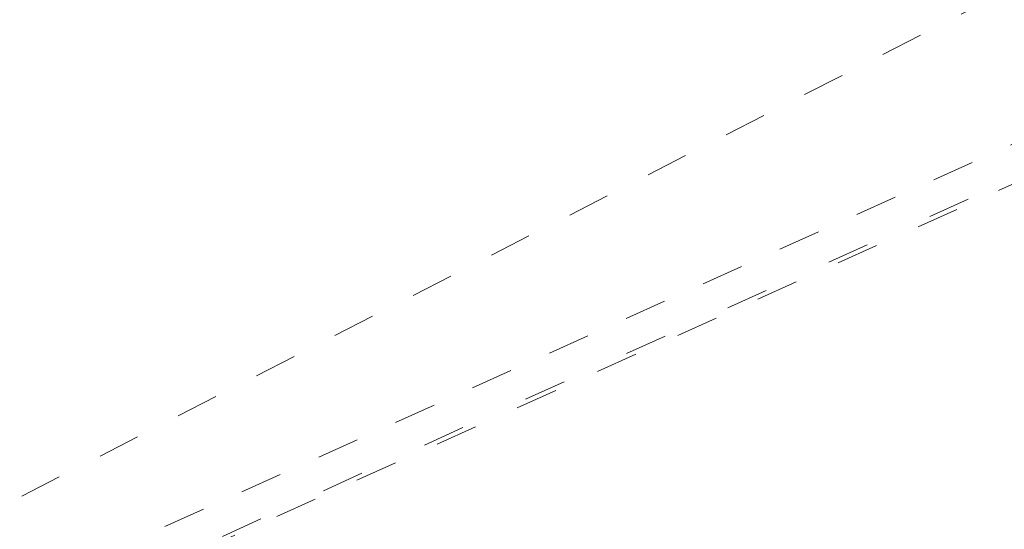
# Model space of a CAD drawing. Extents: x 1620708 to 2082925, y 607056 to 634194.
# Tile 122 of 256: x 1620927.06 to 1620929.4, y 607373.84 to 607375.05. Entities that reach past the tile are written whole.
import ezdxf

# ---------------------------------------------------------------- set-up
doc = ezdxf.new("R2010")
doc.units = 0
doc.header["$MEASUREMENT"] = 0
for name, pattern in [('bexisting', [0.125, 0.0625, -0.0625]), ('DGN Style 1', [0.16325, 0.000271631, -0.162979]), ('DGN Style 5', [0.190142, 0.081489, -0.108652])]:
    doc.linetypes.add(name, pattern=pattern)
for name, color, linetype, lineweight in [('BR_X_Sub_Object', 6, 'bexisting', 13), ('PV_X_Walk', 120, 'DGN Style 5', 0), ('RD_X_Wall', 120, 'DGN Style 1', 0)]:
    doc.layers.add(name, color=color, linetype=linetype, lineweight=lineweight)

msp = doc.modelspace()

# ---------------------------------------------------------------- linework, layer by layer
at = {"layer": 'BR_X_Sub_Object'}
msp.add_line((1620914.0975, 607367.8434), (1620990.5563, 607402.3241), dxfattribs=at)
at = {"layer": 'PV_X_Walk', "flags": 128}
msp.add_lwpolyline([(1620925.211, 607469.859), (1620933.282, 607469.006), (1620930.246, 607436.406), (1620929.113, 607428.331), (1620928.577, 607421.317), (1620927.492, 607406.415), (1620926.795, 607399.407), (1620923.654, 607373.383), (1620925.481, 607373.104), (1620929.931, 607375.386)], dxfattribs=at)
msp.add_lwpolyline([(1620923.497, 607373.048), (1620925.58, 607372.925), (1620930.057, 607374.946), (1620930.041, 607374.452), (1620930.649, 607374.729), (1620927.975, 607349.421), (1620924.809, 607317.904), (1620924.263, 607317.601), (1620924.22, 607317.173), (1620918.98, 607314.769), (1620918.848, 607313.56), (1620917.511, 607313.687), (1620920.361, 607340.682)], close=True, dxfattribs=at)
at = {"layer": 'RD_X_Wall', "flags": 128}
msp.add_lwpolyline([(1620923.2294, 607371.8728), (1620976.3485, 607395.8766), (1620981.9973, 607398.3655), (1620982.0804, 607398.454), (1620984.1119, 607399.4013), (1620984.3915, 607399.4299), (1620986.2839, 607400.3249), (1620986.4016, 607400.3972), (1620988.3042, 607401.2154), (1620988.8891, 607400.0071), (1620987.0831, 607399.1562), (1620986.8792, 607399.0886), (1620985.0034, 607398.0977), (1620984.7931, 607398.0532), (1620982.6073, 607397.1741), (1620982.3717, 607397.1925), (1620976.3836, 607394.2879), (1620923.1231, 607370.375)], dxfattribs=at)

doc.saveas('drawing.dxf')
